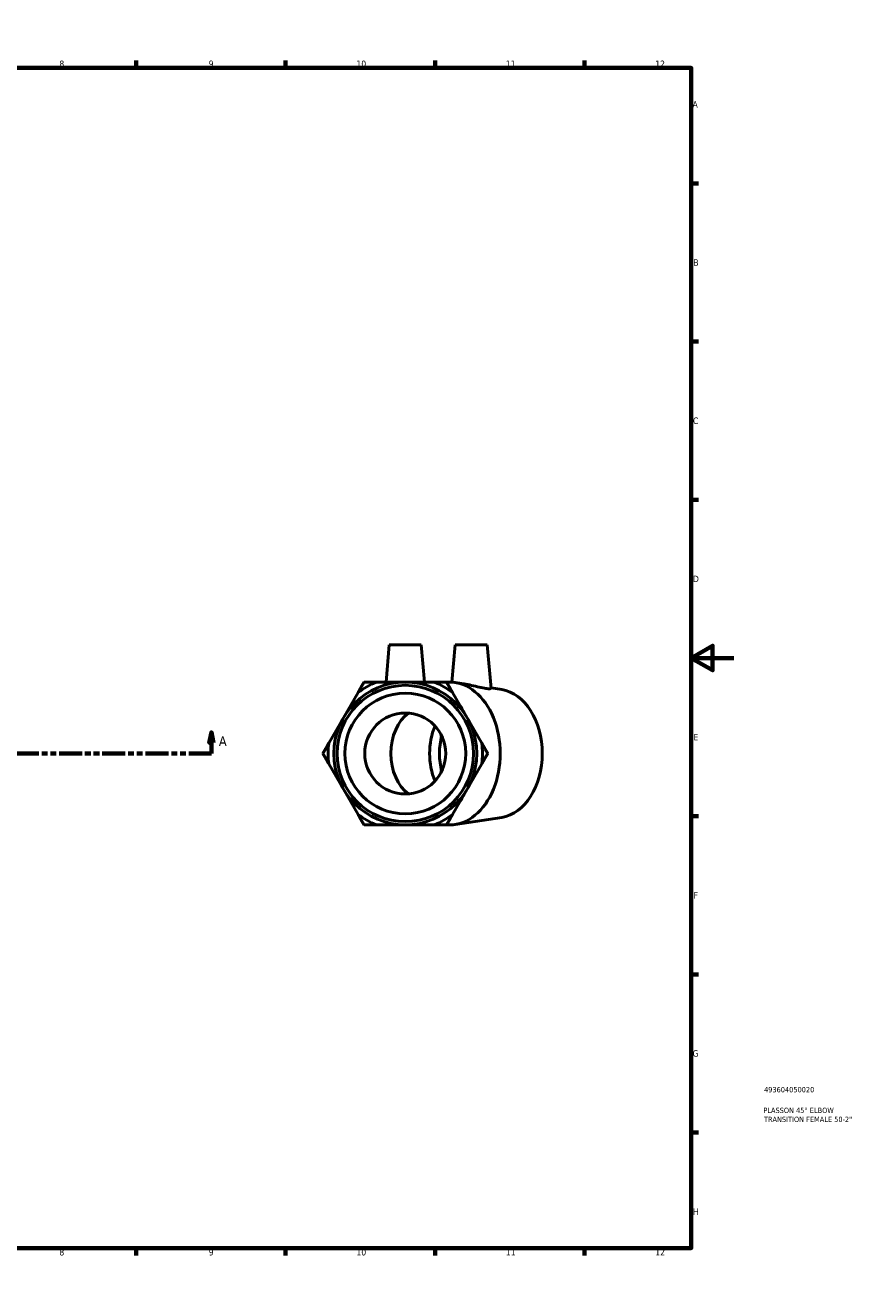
# Model space of a CAD drawing. Header units: millimetres. Extents: x 0 to 897, y -166 to 594.
# Tile 3 of 3: x 509 to 897, y 0 to 594. Entities that reach past the tile are written whole.
import ezdxf

# ---------------------------------------------------------------- set-up
doc = ezdxf.new("R2010")
doc.units = ezdxf.units.MM
doc.linetypes.add('DOUBLE_DASH_CHAIN', pattern=[1.2403, 0.6614, -0.0827, 0.1654, -0.0827, 0.1654, -0.0827])
for name, color, linetype, lineweight in [('Border (ANSI)', 7, 'Continuous', 70), ('Section Line (ANSI)', 7, 'DOUBLE_DASH_CHAIN', 70), ('Title (ISO)', 7, 'Continuous', 50), ('Visible (ANSI)', 7, 'Continuous', 50), ('Visible Narrow (ANSI)', 7, 'Continuous', 35)]:
    doc.layers.add(name, color=color, linetype=linetype, lineweight=lineweight)
doc.styles.add('Label Text (ANSI)', font='tahoma.ttf')
doc.styles.add('Note Text (ANSI)', font='tahoma.ttf')
doc.styles.add('Note Text (ISO)', font='tahoma.ttf')

# ---------------------------------------------------------------- blocks, each defined once
blk = doc.blocks.new('Borders Default Border')
at = {"layer": 'Border (ANSI)'}
for p, q in [((70.08, 574), (70.08, 577.45)), ((140.17, 574), (140.17, 577.45)), ((210.25, 574), (210.25, 577.45)), ((280.33, 574), (280.33, 577.45)), ((350.42, 574), (350.42, 577.45)), ((490.58, 574), (490.58, 577.45)), ((560.67, 574), (560.67, 577.45)), ((630.75, 574), (630.75, 577.45)), ((700.83, 574), (700.83, 577.45)), ((770.92, 574), (770.92, 577.45)), ((20, 519.75), (16.55, 519.75)), ((821, 519.75), (824.45, 519.75)), ((20, 445.5), (16.55, 445.5)), ((821, 445.5), (824.45, 445.5)), ((20, 371.25), (16.55, 371.25)), ((821, 371.25), (824.45, 371.25)), ((20, 222.75), (16.55, 222.75)), ((821, 222.75), (824.45, 222.75)), ((20, 148.5), (16.55, 148.5)), ((821, 148.5), (824.45, 148.5)), ((20, 74.25), (16.55, 74.25)), ((821, 74.25), (824.45, 74.25)), ((70.08, 20), (70.08, 16.55)), ((140.17, 20), (140.17, 16.55)), ((210.25, 20), (210.25, 16.55)), ((280.33, 20), (280.33, 16.55)), ((350.42, 20), (350.42, 16.55)), ((490.58, 20), (490.58, 16.55)), ((560.67, 20), (560.67, 16.55)), ((630.75, 20), (630.75, 16.55)), ((700.83, 20), (700.83, 16.55)), ((770.92, 20), (770.92, 16.55))]:
    blk.add_line(p, q, dxfattribs=at)
at = {"layer": 'Border (ANSI)', "flags": 128}
for points in [[(420.5, 594), (420.5, 574), (414.73, 584), (426.27, 584), (420.5, 574)], [(20, 20), (20, 574), (821, 574), (821, 20), (20, 20)], [(0, 297), (20, 297), (10, 302.77), (10, 291.23), (20, 297)], [(841, 297), (821, 297), (831, 302.77), (831, 291.23), (821, 297)], [(420.5, 0), (420.5, 20), (414.73, 10), (426.27, 10), (420.5, 20)]]:
    blk.add_lwpolyline(points, dxfattribs=at)
at = {"layer": 'Border (ANSI)', "color": 230, "true_color": 0xff0080, "attachment_point": 7, "style": 'Note Text (ANSI)'}
for s, insert, char_height in [('1', (34.35, 574.4), 3.05), ('2', (104.2, 574.4), 3.05), ('3', (174.26, 574.34), 3.05), ('4', (244.23, 574.4), 3.05), ('5', (314.48, 574.34), 3.05), ('6', (384.49, 574.34), 3.05), ('7', (454.6, 574.4), 3.05), ('8', (524.63, 574.33), 3.05), ('9', (594.7, 574.34), 3.05), ('10', (663.96, 574.34), 3.048), ('11', (734.04, 574.4), 3.048), ('12', (804.13, 574.4), 3.048), ('A', (16.78, 555.35), 3.05), ('A', (821.63, 555.35), 3.05), ('B', (17.15, 481.1), 3.05), ('B', (821.99, 481.1), 3.05), ('C', (16.95, 406.8), 3.05), ('C', (821.8, 406.8), 3.05), ('D', (16.96, 332.6), 3.05), ('D', (821.81, 332.6), 3.05), ('E', (17.21, 258.35), 3.05), ('E', (822.05, 258.35), 3.05), ('F', (17.29, 184.1), 3.05), ('F', (822.14, 184.1), 3.05), ('G', (16.81, 109.79), 3.05), ('G', (821.66, 109.79), 3.05), ('H', (16.97, 35.6), 3.05), ('H', (821.81, 35.6), 3.05), ('1', (34.35, 16.55), 3.05), ('2', (104.2, 16.55), 3.05), ('3', (174.26, 16.49), 3.05), ('4', (244.23, 16.55), 3.05), ('5', (314.48, 16.49), 3.05), ('6', (384.49, 16.49), 3.05), ('7', (454.6, 16.55), 3.05), ('8', (524.63, 16.48), 3.05), ('9', (594.7, 16.49), 3.05), ('10', (663.96, 16.49), 3.048), ('11', (734.04, 16.55), 3.048), ('12', (804.13, 16.55), 3.048)]:
    blk.add_mtext(s, dxfattribs=dict(at, insert=insert, char_height=char_height))
blk = doc.blocks.new('Title Blocks ISO')
at = {"layer": 'Title (ISO)', "color": 232, "true_color": 0xca0064, "style": 'Note Text (ISO)'}
for tag, p in [('PART_NUMBER_001', (34.16, 73.13)), ('DESCRIPTION_001', (33.84, 63.4)), ('DESCRIPTION_002', (34.09, 59.18))]:
    blk.add_attdef(tag, p, '', height=2.5, dxfattribs=at)
blk = doc.blocks.new('2dTransSection0')
at = {"layer": 'Section Line (ANSI)', "linetype": 'Continuous'}
for p, q in [((301.46, 262.18), (300.46, 257.18)), ((301.46, 257.18), (301.46, 262.18)), ((302.46, 257.18), (301.46, 262.18)), ((595.97, 262.18), (594.97, 257.18)), ((595.97, 257.18), (595.97, 262.18)), ((596.97, 257.18), (595.97, 262.18)), ((300.46, 257.18), (302.46, 257.18)), ((301.46, 252.18), (301.46, 257.18)), ((594.97, 257.18), (596.97, 257.18)), ((595.97, 252.18), (595.97, 257.18)), ((301.46, 252.18), (312.13, 252.18)), ((585.3, 252.18), (595.97, 252.18))]:
    blk.add_line(p, q, dxfattribs=at)
at = {"layer": 'Section Line (ANSI)', "linetype": 'DOUBLE_DASH_CHAIN', "ltscale": 16.346291}
blk.add_line((301.46, 252.18), (595.97, 252.18), dxfattribs=at)
at = {"layer": 'Section Line (ANSI)', "linetype": 'Continuous', "flags": 128}
for points in [[(302.46, 257.18), (301.46, 262.18), (300.46, 257.18), (302.46, 257.18)], [(596.97, 257.18), (595.97, 262.18), (594.97, 257.18), (596.97, 257.18)]]:
    blk.add_lwpolyline(points, dxfattribs=at)
at = {"layer": 'Section Line (ANSI)'}
for points in [[(302.46, 257.18), (301.46, 262.18), (300.46, 257.18), (302.46, 257.18)], [(596.97, 257.18), (595.97, 262.18), (594.97, 257.18), (596.97, 257.18)]]:
    blk.add_solid(points, dxfattribs=at)
at = {"layer": 'Section Line (ANSI)', "char_height": 4.57, "attachment_point": 7, "style": 'Label Text (ANSI)'}
for insert in [(294.1, 255.68), (599.44, 255.68)]:
    blk.add_mtext('A', dxfattribs=dict(at, insert=insert))

msp = doc.modelspace()

# ---------------------------------------------------------------- linework, layer by layer
at = {"layer": 'Visible (ANSI)'}
for p, q in [((679.387, 303.177), (677.856, 285.677)), ((679.387, 303.177), (694.387, 303.177)), ((694.387, 303.177), (695.918, 285.677)), ((710.323, 303.177), (708.789, 285.644)), ((710.323, 303.177), (725.323, 303.177)), ((725.323, 303.177), (727.11, 282.747)), ((686.887, 285.677), (673.215, 285.677)), ((700.559, 285.677), (686.887, 285.677)), ((707.736, 285.677), (706.228, 285.677)), ((714.38, 284.858), (710.275, 285.484)), ((664.711, 280.768), (657.875, 268.927)), ((715.899, 268.927), (709.063, 280.768)), ((732.118, 282.154), (727.095, 282.92)), ((657.875, 268.927), (651.039, 257.087)), ((722.735, 257.087), (715.899, 268.927)), ((651.039, 247.268), (657.875, 235.427)), ((715.899, 235.427), (722.735, 247.268)), ((657.875, 235.427), (664.711, 223.587)), ((709.063, 223.587), (715.899, 235.427)), ((732.118, 222.201), (710.275, 218.87)), ((673.215, 218.677), (686.887, 218.677)), ((686.887, 218.677), (700.559, 218.677)), ((707.736, 218.677), (706.228, 218.677))]:
    msp.add_line(p, q, dxfattribs=at)
for radius in [33.5, 32, 28.328, 19]:
    msp.add_circle((686.887, 252.177), radius, dxfattribs=at)
for start, end in [(112.201185, 127.798815), (52.201185, 67.798815), (172.201185, 187.798815), (352.201185, 7.798815), (232.201185, 247.798815), (292.201185, 307.798815)]:
    msp.add_arc((686.887, 252.177), 36.182, start, end, dxfattribs=at)
for centre, major_axis, start_param, end_param in [((707.736, 252.177), (0, -33.5), 0, 3.1415927), ((729.833, 252.177), (0, -30.15), 0.1074064, 3.0341863), ((695.185, 252.177), (0, -21.25), 3.6120185, 5.8127594), ((715.974, 252.177), (0, -25), 4.1700287, 5.2547493), ((720.593, 252.177), (0, -25), 4.3705332, 5.0542448)]:
    msp.add_ellipse(centre, major_axis=major_axis, ratio=0.7071068, start_param=start_param, end_param=end_param, dxfattribs=at)
for points in [[(664.711, 280.768), (666.081, 283.141), (667.546, 285.677)], [(667.546, 285.677), (670.475, 285.677), (673.215, 285.677)], [(700.559, 285.677), (703.299, 285.677), (706.228, 285.677)], [(706.228, 285.677), (707.693, 283.141), (709.063, 280.768)], [(648.204, 252.177), (649.669, 254.714), (651.039, 257.087)], [(722.735, 257.087), (724.105, 254.714), (725.569, 252.177)], [(651.039, 247.268), (649.669, 249.641), (648.204, 252.177)], [(725.569, 252.177), (724.105, 249.641), (722.735, 247.268)], [(667.546, 218.677), (666.081, 221.214), (664.711, 223.587)], [(709.063, 223.587), (707.693, 221.214), (706.228, 218.677)], [(673.215, 218.677), (670.475, 218.677), (667.546, 218.677)], [(706.228, 218.677), (703.299, 218.677), (700.559, 218.677)]]:
    msp.add_rational_spline(points, [1, 1.00287971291, 1], degree=2, dxfattribs=at)
msp.add_open_spline([(727.11, 282.747), (727.117, 282.664), (726.922, 282.592), (726.084, 282.562), (725.421, 282.614), (723.822, 282.853), (722.766, 283.065), (720.451, 283.585), (719.191, 283.888), (716.848, 284.412), (715.604, 284.669), (714.429, 284.851), (714.404, 284.855), (714.38, 284.858)], degree=3, knots=[2.0640318, 2.0640318, 2.0640318, 2.0640318, 2.3896226, 2.3896226, 2.7295626, 2.7295626, 3.0937811, 3.0937811, 3.4579995, 3.4579995, 3.8143263, 3.8143263, 3.8218974, 3.8218974, 3.8218974, 3.8218974], dxfattribs=at)
at = {"layer": 'Visible Narrow (ANSI)'}
for start_param, end_param in [(5.2950427, 5.4991736), (3.9256043, 4.1297352)]:
    msp.add_ellipse((695.185, 252.177), major_axis=(0, 33.5), ratio=0.7071068, start_param=start_param, end_param=end_param, dxfattribs=at)

# ---------------------------------------------------------------- block references
msp.add_blockref('Borders Default Border', (0, 0))
msp.add_blockref('Title Blocks ISO', (821, 20)).add_auto_attribs({'PART_NUMBER_001': '493604050020', 'DESCRIPTION_001': 'PLASSON 45° ELBOW', 'DESCRIPTION_002': 'TRANSITION FEMALE 50-2"'})
at = {"layer": 'Section Line (ANSI)'}
msp.add_blockref('2dTransSection0', (0, 0), dxfattribs=at)

doc.saveas('drawing.dxf')
